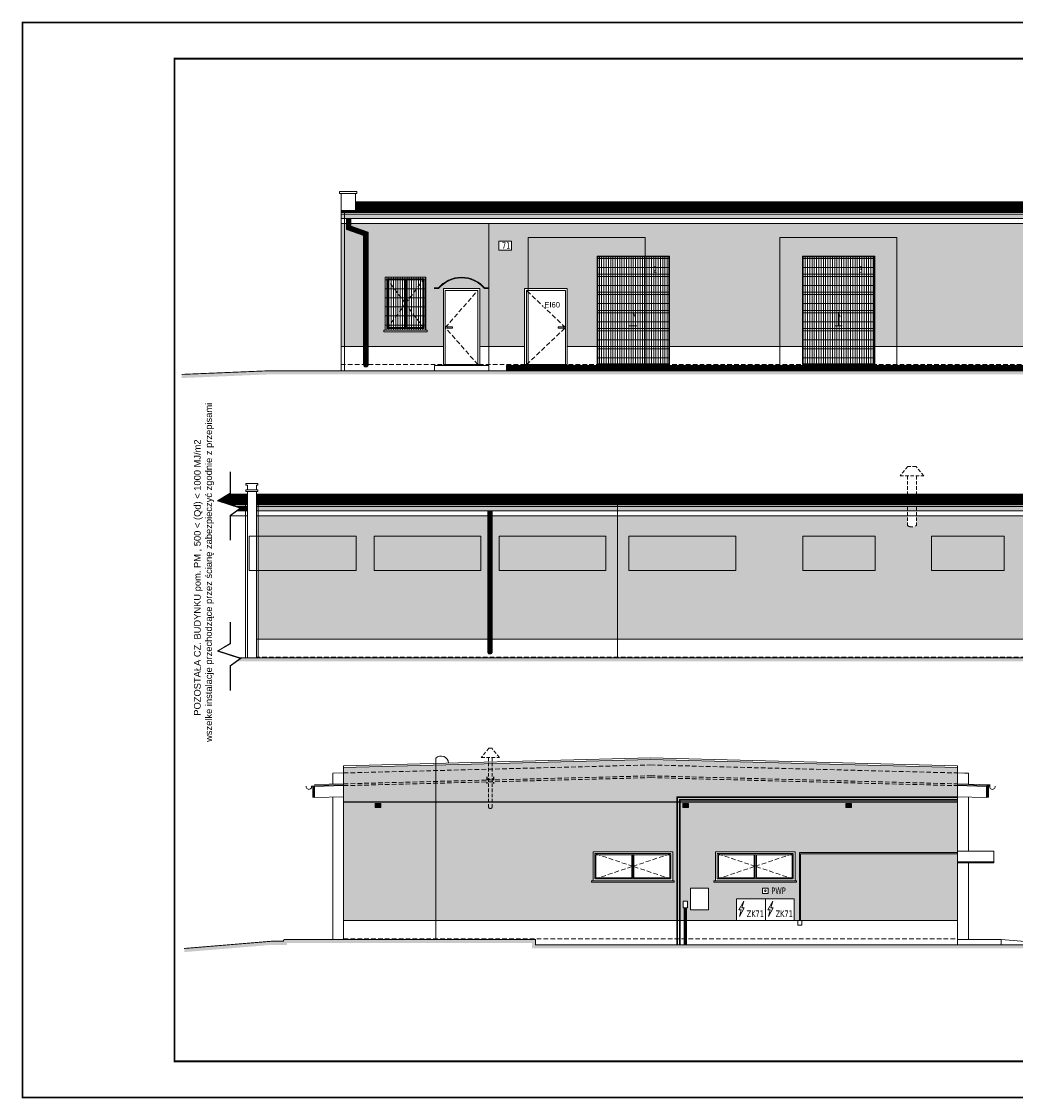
# Model space of a CAD drawing. Header units: centimetres. Extents: x -2715 to 104803, y -2927 to 32152.
# Tile 71 of 72: x 100598 to 103343, y -1446 to 1529. Entities that reach past the tile are written whole.
import ezdxf

# ---------------------------------------------------------------- set-up
doc = ezdxf.new("R2010")
doc.units = ezdxf.units.CM
doc.header["$MEASUREMENT"] = 0
doc.linetypes.add('HIDDEN', pattern=[9.525, 6.35, -3.175])
doc.linetypes.add('HIDDENX2', pattern=[19.05, 12.7, -6.35])
for name, color, linetype, lineweight in [('1_ hatch', 252, 'Continuous', 9), ('1_ projection', 252, 'HIDDENX2', 5), ('1_ view 1', 252, 'Continuous', 15), ('1_ view 2', 252, 'Continuous', 13), ('1_ view 3', 252, 'Continuous', 9), ('1_ wall STRUCT-DIV rozbiorka', 252, 'Continuous', 9), ('3_ PPOŻ  opisy', 252, 'Continuous', 18)]:
    doc.layers.add(name, color=color, linetype=linetype, lineweight=lineweight)
doc.styles.add('H_POM', font='ARIALN.TTF', dxfattribs={"width": 0.7, "height": 18})
doc.styles.add('TXT_D', font='arial.ttf')
doc.linetypes.add('FENCELINE12B', pattern='A,6,-1.333,[149,AAA.SHX,S=0.25,R=0,X=0,Y=0],-1.333,[149,AAA.SHX,S=0.25,R=0,X=0,Y=0],-1.333', length=9.999)
doc.linetypes.add('Rozbiö˘ka', pattern='A,7,[121,msgB.shx,S=1,R=0,X=0.5,Y=-1.826635],7', length=14)
pattern_1 = [(0, (15264.638, 8489.4772), (1.5625, 3.125), [0, -3.125])]

# ---------------------------------------------------------------- blocks, each defined once
blk = doc.blocks.new('FGFHFGHGF')
at = {"layer": '1_ view 3', "true_color": 0x1d5d29}
h = blk.add_hatch(dxfattribs=at)
h.set_pattern_fill('ANSI31', color=99, scale=50, angle=45)
h.set_pattern_definition([(90, (-86537.546, 7665.9413), (-6.25, 4e-16), [])])
h.paths.add_polyline_path([(-200, 0), (-200, -300), (0, -300), (0, 0)])
h = blk.add_hatch(dxfattribs=at)
h.set_pattern_fill('ANSI31', color=99, scale=200, angle=315)
h.paths.add_polyline_path([(-200, 0), (-200, -300), (0, -300), (0, 0)])
at = {"layer": '1_ view 3', "color": 99, "true_color": 0x1d5d29}
blk.add_lwpolyline([(-200, 0), (-200, -300), (0, -300), (0, 0), (-200, 0)], dxfattribs=at)
blk = doc.blocks.new('HGJTKHKJHL')
at = {"layer": '1_ projection'}
for points in [[(5, -142), (56, -73.5), (5, -5)], [(107, -142), (56, -73.5), (107, -5)]]:
    blk.add_lwpolyline(points, dxfattribs=at)
at = {"layer": '1_ view 1'}
for points in [[(0, -147), (0, 0), (112, 0), (112, -147), (0, -147), (0, 0)], [(-4, -147), (-4, -147), (-4, -147), (-4, -151), (112, -151), (116, -151), (116, -147), (-4, -147), (-4, -151)]]:
    blk.add_lwpolyline(points, dxfattribs=at)
for points in [[(5, -5), (107, -5), (107, -142), (5, -142)], [(56, -5), (5, -5), (5, -142), (56, -142)], [(53, -8), (8, -8), (8, -139), (53, -139)], [(56, -5), (107, -5), (107, -142), (56, -142)], [(59, -8), (104, -8), (104, -139), (59, -139)]]:
    blk.add_lwpolyline(points, close=True, dxfattribs=at)
blk = doc.blocks.new('FDESFDS')
at = {"layer": '1_ projection', "color": 150}
blk.add_lwpolyline([(45, -210), (-45, -107.5), (45, -5)], dxfattribs=at)
at = {"layer": '1_ view 1', "color": 150}
blk.add_lwpolyline([(-50, -210), (50, -210), (50, 0), (-50, 0), (-50, -210)], dxfattribs=at)
for points in [[(-45, -210), (45, -210), (45, -5), (-45, -5)], [(-40, -109.4), (-24.9, -109.4), (-24.9, -105.6), (-40, -105.6)]]:
    blk.add_lwpolyline(points, close=True, dxfattribs=at)
blk = doc.blocks.new('VFDBGFNB')
at = {"layer": '1_ view 1'}
for points in [[(-83.5, 2), (-70.3, 2)], [(-83.5, 0), (-70.3, 0)], [(69.9, 2), (83.1, 2)], [(69.9, 0), (83.1, 0)]]:
    blk.add_lwpolyline(points, dxfattribs=at)
for radius, start, end in [(93.2, 39.7881, 140.1902), (91.2, 39.7977, 140.2023)]:
    blk.add_arc((-0.2, -58.4), radius, start, end, dxfattribs=at)
blk = doc.blocks.new('CDSVCDVCXV')
at = {"layer": '1_ projection', "color": 150}
blk.add_lwpolyline([(-113, -210), (-5, -107.5), (-113, -5)], dxfattribs=at)
at = {"layer": '1_ view 1', "color": 150}
blk.add_lwpolyline([(0, -210), (-118, -210), (-118, 0), (0, 0), (0, -210)], dxfattribs=at)
for points in [[(-5, -210), (-113, -210), (-113, -5), (-5, -5)], [(-10, -109.4), (-25.1, -109.4), (-25.1, -105.6), (-10, -105.6)]]:
    blk.add_lwpolyline(points, close=True, dxfattribs=at)
blk = doc.blocks.new('FEDGDGFH')
at = {"layer": '1_ view 1', "color": 150}
for points in [[(-200, -300), (-200, 0), (0, 0), (0, -300), (-200, -300)], [(-198, -50), (-2, -50)], [(-198, -100), (-2, -100)], [(-198, -150), (-2, -150)], [(-100, -192.8), (-100, -155.2), (-95.8, -167.4)], [(-198, -200), (-2, -200)], [(-110, -192.8), (-90, -192.8)], [(-198, -250), (-2, -250)]]:
    blk.add_lwpolyline(points, dxfattribs=at)
blk.add_lwpolyline([(-198, -298), (-198, -2), (-2, -2), (-2, -298)], close=True, dxfattribs=at)
blk = doc.blocks.new('FCDSFVDSFD')
at = {"layer": '1_ view 3'}
h = blk.add_hatch(dxfattribs=at)
h.set_pattern_fill('ANSI31', color=256, scale=50, angle=45)
h.set_pattern_definition([(90, (-86337.546, 7665.9413), (-6.25, 4e-16), [])])
h.paths.add_polyline_path([(0, 0), (0, -147), (112, -147), (112, 0)])
h = blk.add_hatch(dxfattribs=at)
h.set_pattern_fill('ANSI31', color=256, scale=200, angle=315)
h.set_pattern_definition([(360, (-86337.546, 7665.941), (6e-15, 25), [])])
h.paths.add_polyline_path([(0, 0), (0, -147), (112, -147), (112, 0)])
blk.add_lwpolyline([(0, 0), (0, -147), (112, -147), (112, 0), (0, 0)], dxfattribs=at)
blk = doc.blocks.new('FGRGFDHFH')
at = {"layer": '1_ view 3'}
h = blk.add_hatch(dxfattribs=at)
h.set_pattern_fill('ANSI31', color=256)
h.set_pattern_definition([(45, (-171843.21647, 8947.34377), (-0.08838834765, 0.08838834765), [])])
h.paths.add_polyline_path([(0, 0), (-12.5, 0), (-12.5, -13.7), (0, -13.7)])
h.paths.add_polyline_path([(-12.5, -30), (34.6, -46.7), (34.6, -353.7), (47.1, -353.7), (47.1, -37.8), (0, -21.2), (0, -13.7), (-12.5, -13.7)])
h.paths.add_polyline_path([(47.1, -403.7), (47.1, -353.7), (34.6, -353.7), (34.6, -403.7, -1)])
h.paths.add_polyline_path([(47.1, -403.7), (34.6, -403.7, 1)])
h.paths.add_polyline_path([(34.6, -403.7), (47.1, -403.7, 1)], flags=16)
at = {"layer": '1_ view 2'}
for points in [[(-12.5, 0), (-12.5, 0), (-12.5, -30), (34.6, -46.7), (34.6, -403.7)], [(-12.5, 0), (0, 0), (0, -21.2), (47.1, -37.8), (47.1, -403.7)]]:
    blk.add_lwpolyline(points, dxfattribs=at)
blk.add_circle((40.9, -403.7), 6.25, dxfattribs=at)
blk = doc.blocks.new('hgfhygfjhgjhgk')
at = {"layer": '1_ projection', "color": 150}
for points in [[(5, -75), (110, -40), (5, -5)], [(215, -75), (110, -40), (215, -5)]]:
    blk.add_lwpolyline(points, dxfattribs=at)
at = {"layer": '1_ view 1', "color": 150}
for points in [[(0, -80), (0, 0), (220, 0), (220, -80), (0, -80), (0, 0)], [(-4, -80), (-4, -80), (-4, -80), (-4, -84), (220, -84), (224, -84), (224, -80), (-4, -80), (-4, -84)]]:
    blk.add_lwpolyline(points, dxfattribs=at)
for points in [[(5, -5), (215, -5), (215, -75), (5, -75)], [(110, -5), (5, -5), (5, -75), (110, -75)], [(107, -8), (8, -8), (8, -72), (107, -72)], [(110, -5), (215, -5), (215, -75), (110, -75)], [(113, -8), (212, -8), (212, -72), (113, -72)]]:
    blk.add_lwpolyline(points, close=True, dxfattribs=at)
blk = doc.blocks.new('FDGFDHGFH')
at = {"layer": '1_ view 1'}
blk.add_lwpolyline([(0, 15), (0, 0), (15, 0), (15, 15), (0, 15)], dxfattribs=at)
blk.add_circle((7.5, 7.5), 2.24, dxfattribs=at)
blk = doc.blocks.new('HGFJHGJHKJH')
at = {"layer": '1_ wall STRUCT-DIV rozbiorka', "linetype": 'HIDDEN', "ltscale": 1.5}
blk.add_lwpolyline([(3.9, 0), (-3.9, 0), (-25, -25.8), (25, -25.8)], close=True, dxfattribs=at)
for points in [[(-5, -25.8), (-5, -162.4)], [(5, -25.8), (5, -162.4)], [(-9.8, -79), (-9.8, -97)], [(-9.8, -85), (9.8, -85)], [(-9.8, -86), (9.8, -86)], [(-8.8, -79), (-8.8, -97)], [(8.8, -79), (8.8, -97)], [(9.8, -79), (9.8, -97)]]:
    blk.add_lwpolyline(points, dxfattribs=at)
at = {"layer": '1_ wall STRUCT-DIV rozbiorka', "linetype": 'HIDDEN', "ltscale": 2.5}
blk.add_arc((0, -161.5), 5.08, 190.2312, 349.7688, dxfattribs=at)
blk = doc.blocks.new('hgfjhgjhgjhg')
at = {"layer": '1_ hatch', "true_color": 0xbddeff}
h = blk.add_hatch(dxfattribs=at)
h.set_pattern_fill('ANSI31', color=254)
h.set_pattern_definition([(45, (-82804.55059, 7534.08884), (-0.08838834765, 0.08838834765), [])])
h.paths.add_polyline_path([(-15.2, 0), (0, 0), (0, -11.6), (-15.2, -11.6)])
at = {"layer": '1_ view 3'}
for points in [[(-15.2, 0), (0, 0), (0, -11.6), (-15.2, -11.6)], [(-13.2, -2), (-2, -2), (-2, -9.6), (-13.2, -9.6)]]:
    blk.add_lwpolyline(points, close=True, dxfattribs=at)
blk = doc.blocks.new('GFRHGBGFHGFHGF')
at = {"layer": '1_ wall STRUCT-DIV rozbiorka', "linetype": 'HIDDEN', "ltscale": 1.5}
blk.add_lwpolyline([(23.9, 125.8), (1.1, 125.8), (-20, 100), (45, 100)], close=True, dxfattribs=at)
for points in [[(0, 100), (0, -36.6)], [(25, 100), (25, -36.6)], [(-4.8, 46.8), (-4.8, 28.8)], [(-4.8, 40.8), (29.8, 40.8)], [(-4.8, 39.8), (29.8, 39.8)], [(-3.8, 46.8), (-3.8, 28.8)], [(28.8, 46.8), (28.8, 28.8)], [(29.8, 46.8), (29.8, 28.8)]]:
    blk.add_lwpolyline(points, dxfattribs=at)
at = {"layer": '1_ wall STRUCT-DIV rozbiorka', "linetype": 'HIDDEN', "ltscale": 2.5}
blk.add_arc((12.5, -20), 20.8, 233.0339, 306.9661, dxfattribs=at)
blk = doc.blocks.new('HBGFHGFJGJHG')
at = {"layer": '1_ view 3'}
h = blk.add_hatch(dxfattribs=at)
h.set_pattern_fill('ANSI31', color=256, angle=180)
h.set_pattern_definition([(135, (86395.63035, 10390.49092), (0.08838834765, 0.08838834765), [])])
h.paths.add_polyline_path([(6.2, -388.7), (6.2, 0), (-6.2, 0), (-6.2, -388.7, 1)])
at = {"layer": '1_ view 2'}
for points in [[(6.2, 0), (-6.2, 0), (-6.2, -21.2), (-6.2, -37.8), (-6.2, -388.7)], [(6.2, 0), (6.2, 0), (6.2, -30), (6.2, -46.7), (6.2, -388.7)]]:
    blk.add_lwpolyline(points, dxfattribs=at)
blk.add_circle((0, -388.7), 6.25, dxfattribs=at)

msp = doc.modelspace()

# ---------------------------------------------------------------- hatches: boundary and pattern name
at = {"layer": '1_ hatch'}
h = msp.add_hatch(dxfattribs=at)
h.set_pattern_fill('ANSI31', color=256, scale=10, angle=270)
h.set_pattern_definition([(45, (22028.7546, 4194.2433), (-0.883883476, 0.883883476), [])])
h.paths.add_polyline_path([(101520.18, 1007.28), (104423.18, 1007.28), (104423.18, 1031.54), (101520.18, 1031.54)])
at = {"layer": '1_ hatch', "true_color": 0xe3dfc4}
h = msp.add_hatch(dxfattribs=at)
h.set_pattern_fill('DOTS', color=254, scale=50)
h.set_pattern_definition(pattern_1)
h.paths.add_polyline_path([(101763.18, 791.54), (101863.18, 791.54), (101863.18, 631.53), (101888.18, 631.53), (101888.18, 971.54), (101507.68, 971.54), (101507.68, 964.12), (101554.83, 947.47), (101554.83, 631.53), (101763.18, 631.53)])
h.paths.add_polyline_path([(101489.92, 971.54), (101489.92, 631.53), (101542.33, 631.53), (101542.33, 938.62), (101495.18, 955.28), (101495.18, 971.54)])
h.paths.add_polyline_path([(101489.92, 971.54), (101480.18, 971.54), (101480.18, 631.53), (101489.92, 631.53)])
h.paths.add_polyline_path([(101714.18, 676.54), (101718.18, 676.54), (101718.18, 672.54), (101598.18, 672.54), (101598.18, 676.54), (101602.18, 676.54), (101602.18, 823.54), (101714.18, 823.54)], flags=16)
h.paths.add_polyline_path([(101709.18, 818.54), (101709.18, 681.54), (101607.18, 681.54), (101607.18, 818.54)], flags=0)
h.paths.add_polyline_path([(101655.18, 754.07), (101658.18, 750.04), (101661.18, 754.07), (101661.18, 815.54), (101706.18, 815.54), (101706.18, 684.54), (101661.18, 684.54), (101661.18, 746.01), (101658.18, 750.04), (101655.18, 746.01), (101655.18, 684.54), (101610.18, 684.54), (101610.18, 815.54), (101655.18, 815.54)], flags=0)
h.paths.add_polyline_path([(101655.18, 746.01), (101655.18, 754.07), (101610.18, 814.51), (101610.18, 685.57)], flags=0)
h.paths.add_polyline_path([(101661.18, 684.54), (101706.18, 684.54), (101706.18, 685.57), (101661.18, 746.01)], flags=0)
h.paths.add_polyline_path([(101661.18, 748.18), (101659.61, 748.18), (101659.61, 751.08), (101661.18, 751.08)], flags=0)
h.paths.add_polyline_path([(101661.18, 748.18), (101661.18, 751.08), (101659.61, 751.08), (101659.61, 748.18)], flags=0)
at = {"layer": '1_ hatch'}
h = msp.add_hatch(dxfattribs=at)
h.set_pattern_fill('ANSI37', color=256, scale=20)
h.set_pattern_definition([(45, (15264.638, 8489.4772), (-1.76776695, 1.76776695), []), (135, (15264.638, 8489.4772), (-1.76776695, -1.76776695), [])])
h.paths.add_polyline_path([(101937.18, 564.54), (101937.18, 579.54), (104448.18, 579.54), (104448.18, 564.54)])
h = msp.add_hatch(dxfattribs=at)
h.set_pattern_fill('AR-HBONE', color=256, angle=360, style=0)
h.set_pattern_definition([(135, (22028.7546, 12797.9804), (-5.65685425, 0), [12, -4]), (225, (22025.9262, 12800.809), (-5.65685425, 1e-15), [12, -4])])
h.paths.add_polyline_path([(101280.18, 564.54), (101039.75, 554.54), (101040.17, 544.54), (101280.39, 554.54), (104494.93, 554.54), (104494.93, 557.34), (104484.81, 564.54)])
h = msp.add_hatch(dxfattribs=at)
h.set_pattern_fill('ANSI31', color=256, scale=10, angle=270)
h.set_pattern_definition([(45, (-63750.516, 4829.435), (-0.8838834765, 0.8838834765), [])])
h.paths.add_polyline_path([(101140.92, 205.83), (101171.36, 223.59), (101221.52, 223.59), (101221.52, 199.32), (101161.17, 199.32)])
h = msp.add_hatch(dxfattribs=at)
h.set_pattern_fill('ANSI31', color=256, scale=10, angle=270)
h.set_pattern_definition([(45, (21849.6542, 3386.2879), (-0.883883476, 0.883883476), [])])
h.paths.add_polyline_path([(104149.52, 199.32), (101246.52, 199.32), (101246.52, 223.59), (104149.52, 223.59)])
h = msp.add_hatch(dxfattribs=at)
h.set_pattern_fill('AR-HBONE', color=256, angle=180, style=0)
h.set_pattern_definition([(135, (21849.654, 12005.025), (-5.65685425, 0), [12, -4]), (225, (21846.8258, 12007.8534), (-5.65685425, 1e-15), [12, -4])])
h.paths.add_polyline_path([(101200.01, -228.42), (101204.12, -229.74), (101191.92, -238.42), (104389.31, -238.42), (104629.54, -248.41), (104629.95, -238.42), (104389.52, -228.42)])
h = msp.add_hatch(dxfattribs=at)
h.set_pattern_fill('AR-HBONE', color=256, angle=360, style=0)
h.set_pattern_definition([(135, (-63564.3072, 12326.677), (-5.65685425, 0), [12, -4]), (225, (-63567.1357, 12329.5052), (-5.65685425, 1e-15), [12, -4])])
h.paths.add_polyline_path([(101047.69, -1041.34), (101046.86, -1031.37), (101287.88, -1011.37), (101321.22, -1011.37), (101321.22, -1008.87), (101323.49, -1006.37), (102017.29, -1006.37), (102017.29, -1021.37), (103396.35, -1021.37), (103623.73, -1031.37), (103623.29, -1041.37), (103396.13, -1031.37), (102007.29, -1031.37), (102007.29, -1016.37), (101331.22, -1016.37), (101331.22, -1021.37), (101288.3, -1021.37)])
at = {"layer": '1_ view 1', "true_color": 0xe3dfc4}
h = msp.add_hatch(dxfattribs=at)
h.set_pattern_fill('DOTS', color=254, scale=50)
h.set_pattern_definition([(0, (23517.8356, 7681.5218), (1.5625, 3.125), [0, -3.125])])
h.paths.add_polyline_path([(101885.27, 163.58), (101251.52, 163.58), (101251.52, -176.42), (101885.27, -176.42)])
h.paths.add_polyline_path([(101897.77, -176.42), (102243.52, -176.42), (102243.52, 163.58), (101897.77, 163.58)])
h.paths.add_polyline_path([(104179.78, -176.42), (104179.78, 163.58), (104174.52, 163.58), (104174.52, 147.33), (104127.38, 130.67), (104127.38, -176.42)])
h.paths.add_polyline_path([(104179.78, -176.42), (104189.52, -176.42), (104189.52, 163.58), (104179.78, 163.58)])
h.paths.add_polyline_path([(104127.38, -176.42), (104127.38, -211.42, -1), (104114.88, -211.42), (104114.88, 139.51), (104162.02, 156.17), (104162.02, 163.58), (103694.52, 163.58), (103694.52, 137.37, -0.3342668), (103669.52, 137.37), (103669.52, 163.58), (103069.52, 163.58), (103069.52, 137.37, -0.3342668), (103044.52, 137.37), (103044.52, 163.58), (102243.52, 163.58), (102243.52, -176.42), (104179.78, -176.42)])
h.paths.add_polyline_path([(103961.52, 12.58), (103965.52, 12.58), (103965.52, 8.58), (103757.52, 8.58), (103757.52, 12.58), (103761.52, 12.58), (103761.52, 107.58), (103961.52, 107.58)], flags=16)
h.paths.add_polyline_path([(103956.52, 102.58), (103956.52, 17.58), (103766.52, 17.58), (103766.52, 102.58)], flags=0)
h.paths.add_polyline_path([(103858.5, 61.42), (103861.5, 60.08), (103864.5, 61.42), (103864.5, 99.58), (103953.52, 99.58), (103953.52, 20.58), (103864.5, 20.58), (103864.5, 58.74), (103861.5, 60.06), (103858.5, 58.72), (103858.5, 20.58), (103769.52, 20.58), (103769.52, 99.58), (103858.5, 99.58)], flags=0)
h.paths.add_polyline_path([(103858.5, 58.72), (103858.5, 61.42), (103773.22, 99.58), (103769.52, 99.58), (103769.52, 20.58), (103773.23, 20.58)], flags=0)
h.paths.add_polyline_path([(103864.5, 20.58), (103949.81, 20.58), (103864.5, 58.74)], flags=0)
h = msp.add_hatch(dxfattribs=at)
h.set_pattern_fill('DOTS', color=254, scale=50)
h.set_pattern_definition([(0, (18785.202, 6903.5663), (1.5625, 3.125), [0, -3.125])])
h.paths.add_polyline_path([(102732.2, -894.38), (102732.2, -954.38), (103183.16, -954.38), (103183.16, -531.52), (102334.77, -509.37), (101487.42, -531.52), (101487.29, -954.38), (102572.26, -954.38), (102572.26, -894.38)])
h.paths.add_polyline_path([(102437.25, -918.62), (102425.09, -918.62), (102425.09, -900.58), (102437.25, -900.58)], flags=16)
h.paths.add_polyline_path([(102659.73, -864.38), (102659.73, -879.38), (102644.73, -879.38), (102644.73, -864.38)], flags=16)
h.paths.add_polyline_path([(102445.01, -864.38), (102495.01, -864.38), (102495.01, -924.38), (102445.01, -924.38)], flags=16)
h.paths.add_polyline_path([(102514.34, -844.37), (102514.34, -764.37), (102734.31, -764.37), (102734.31, -844.37), (102738.31, -844.37), (102738.31, -848.37), (102510.34, -848.37), (102510.34, -844.37)], flags=16)
h.paths.add_polyline_path([(102176.34, -844.37), (102176.34, -764.37), (102396.31, -764.37), (102396.31, -844.37), (102400.31, -844.37), (102400.31, -848.37), (102172.34, -848.37), (102172.34, -844.37)], flags=16)
h.paths.add_polyline_path([(102530.58, -777.27), (102559.92, -777.27), (102559.92, -792.79), (102530.58, -792.79)], flags=8)
h.paths.add_polyline_path([(102654.47, -871.88, 1), (102649.99, -871.88, 1)], flags=0)
h.paths.add_polyline_path([(102729.31, -769.37), (102729.31, -839.37), (102519.34, -839.37), (102519.34, -769.37)], flags=0)
h.paths.add_polyline_path([(102621.31, -803.37), (102624.31, -804.37), (102627.31, -803.37), (102627.31, -772.37), (102726.31, -772.37), (102726.31, -836.37), (102627.31, -836.37), (102627.31, -805.37), (102624.31, -804.37), (102621.31, -805.38), (102621.31, -836.37), (102522.34, -836.37), (102522.34, -772.37), (102621.31, -772.37)], flags=0)
h.paths.add_polyline_path([(102621.31, -805.38), (102621.31, -803.37), (102528.34, -772.37), (102522.34, -772.37), (102522.34, -836.37), (102528.34, -836.37)], flags=0)
h.paths.add_polyline_path([(102627.31, -836.37), (102720.31, -836.37), (102627.31, -805.37)], flags=0)
h.paths.add_polyline_path([(102391.31, -769.37), (102391.31, -839.37), (102181.34, -839.37), (102181.34, -769.37)], flags=0)
h.paths.add_polyline_path([(102283.31, -803.37), (102286.31, -804.37), (102289.31, -803.37), (102289.31, -772.37), (102388.31, -772.37), (102388.31, -836.37), (102289.31, -836.37), (102289.31, -805.37), (102286.31, -804.37), (102283.31, -805.38), (102283.31, -836.37), (102184.34, -836.37), (102184.34, -772.37), (102283.31, -772.37)], flags=0)
h.paths.add_polyline_path([(102283.31, -805.38), (102283.31, -803.37), (102190.34, -772.37), (102184.34, -772.37), (102184.34, -836.37), (102190.34, -836.37)], flags=0)
h.paths.add_polyline_path([(102289.31, -836.37), (102382.31, -836.37), (102289.31, -805.37)], flags=0)
at = {"layer": '1_ view 3'}
h = msp.add_hatch(dxfattribs=at)
h.set_pattern_fill('ANSI31', color=256)
h.set_pattern_definition([(45, (15264.63798, 8489.47722), (-0.08838834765, 0.08838834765), [])])
h.paths.add_polyline_path([(101480.18, 997.28), (101480.18, 985.28), (104423.18, 985.28), (104423.18, 997.28)])
at = {"layer": '1_ view 3', "true_color": 0xffffd6}
h = msp.add_hatch(dxfattribs=at)
h.set_pattern_fill('DOTS', scale=50)
h.set_pattern_definition(pattern_1)
h.paths.add_polyline_path([(102754.35, 881.54), (102954.35, 881.54), (102954.35, 631.53), (103389.33, 631.53), (103389.33, 947.47), (103436.47, 964.12), (103436.47, 971.54), (101888.18, 971.54), (101888.18, 631.53), (101987.18, 631.53), (101987.18, 791.54), (102105.18, 791.54), (102105.18, 631.53), (102187.18, 631.53), (102187.18, 881.54), (102387.18, 881.54), (102387.18, 631.53), (102754.35, 631.53)])
h.paths.add_polyline_path([(103448.97, 955.28), (103401.83, 938.62), (103401.83, 631.53), (103455.52, 631.53), (103455.52, 881.54), (103655.52, 881.54), (103655.52, 631.53), (104156.68, 631.53), (104156.68, 881.54), (104356.68, 881.54), (104356.68, 631.53), (104418.18, 631.53), (104418.18, 971.54), (103448.97, 971.54)])
h.paths.add_polyline_path([(101920.13, 928.81), (101948.01, 928.81), (101948.01, 892.75), (101920.13, 892.75)], flags=24)
h.paths.add_polyline_path([(101951.03, 922.73), (101951.03, 897.73), (101916.03, 897.73), (101916.03, 922.73)], flags=16)
at = {"layer": '1_ view 3'}
h = msp.add_hatch(dxfattribs=at)
h.set_pattern_fill('ANSI31', color=256, angle=180)
h.set_pattern_definition([(45, (18053.53729, 7681.52178), (-0.08838834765, 0.08838834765), [])])
h.paths.add_polyline_path([(101221.52, 189.33), (101221.52, 177.33), (101192.6, 177.33), (101204.12, 185.52), (101192.27, 189.33)])
h = msp.add_hatch(dxfattribs=at)
h.set_pattern_fill('ANSI31', color=256, angle=180)
h.set_pattern_definition([(45, (15085.53754, 7681.52178), (-0.08838834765, 0.08838834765), [])])
h.paths.add_polyline_path([(104189.52, 189.33), (104189.52, 177.33), (101246.52, 177.33), (101246.52, 189.33)])

# ---------------------------------------------------------------- linework, layer by layer
at = {"lineweight": 50, "const_width": 5}
msp.add_lwpolyline([(100600.17, -1443.15), (100600.17, 1526.85), (104800.17, 1526.85), (104800.17, -1443.15), (100600.17, -1443.15)], dxfattribs=at)
at = {"lineweight": 50}
msp.add_lwpolyline([(101020.17, -1343.15, 5, 5, 0), (101020.17, 1426.85, 5, 5, 0), (104700.17, 1426.85, 5, 5, 0), (104700.17, -1343.15, 5, 5, 0)], format="xyseb", close=True, dxfattribs=at)
at = {"layer": '1_ projection'}
for points in [[(101480.18, 581.54), (104423.18, 581.54)], [(104189.52, -226.42), (101246.52, -226.42)], [(101487.29, -546.53), (101487.29, -546.53), (102335.29, -524.36), (103183.29, -546.53), (103213.29, -547.33)], [(101487.29, -576.54), (102335.29, -554.37), (103183.29, -576.54)], [(101487.29, -581.54), (102335.29, -559.37), (103183.29, -581.54)], [(101487.29, -1004.37), (103183.29, -1004.37)]]:
    msp.add_lwpolyline(points, dxfattribs=at)
at = {"layer": '1_ view 1'}
for points in [[(101476.18, 1054.38), (101524.18, 1054.38), (101524.18, 1059.38), (101476.18, 1059.38)], [(101480.18, 1007.28), (101520.18, 1007.28), (101520.18, 1054.38), (101480.18, 1054.38)], [(104423.18, 1002.28), (101480.18, 1002.28), (101480.18, 1007.28), (104423.18, 1007.28)], [(101480.18, 1004.78), (104423.18, 1004.78), (104423.18, 1002.28), (101480.18, 1002.28)], [(101507.68, 971.54), (101520.18, 971.54), (101520.18, 971.54), (101520.18, 971.54), (101507.68, 971.54)], [(101659.61, 748.18), (101661.18, 748.18), (101661.18, 751.08), (101659.61, 751.08)], [(101250.52, 230.64), (101217.52, 230.64), (101217.52, 235.64), (101250.52, 235.64)], [(101246.52, 194.33), (104189.52, 194.33), (104189.52, 199.32), (101246.52, 199.32)], [(104189.52, 196.82), (101246.52, 196.82), (101246.52, 194.33), (104189.52, 194.33)], [(103283.29, -794.37), (103183.29, -794.37), (103183.29, -762.94), (103283.29, -762.94)]]:
    msp.add_lwpolyline(points, close=True, dxfattribs=at)
at = {"layer": '1_ view 1', "linetype": 'FENCELINE12B', "ltscale": 5}
for points in [[(101489.92, 564.54), (101489.92, 1002.28), (101489.92, 1002.28), (101525.18, 1002.28), (101525.18, 1017.28), (101525.18, 1017.28), (104418.18, 1017.28)], [(101146.91, 209.32), (101216.52, 209.32)], [(104179.78, -228.42), (104179.78, 194.33), (104179.78, 194.33), (104144.52, 194.33), (104144.52, 209.32), (104144.52, 209.32), (101251.52, 209.32)], [(102243.52, -228.42), (102243.52, 209.32)]]:
    msp.add_lwpolyline(points, dxfattribs=at)
at = {"layer": '1_ view 1'}
for points in [[(101520.18, 1007.28), (101520.18, 1031.54), (104423.18, 1031.54), (104423.18, 1007.28), (101520.18, 1007.28)], [(101507.68, 971.54), (104423.18, 971.54), (104423.18, 1002.28), (101480.18, 1002.28), (101480.18, 971.54), (101495.18, 971.54)], [(101495.18, 971.54), (101480.18, 971.54), (101480.18, 581.54)], [(101495.18, 971.54), (101480.18, 971.54)], [(101520.18, 971.54), (101507.68, 971.54)], [(101888.18, 971.54), (101888.18, 581.54)], [(101888.18, 581.54), (101888.18, 971.54)], [(101480.18, 581.54), (101480.18, 564.54), (104484.81, 564.54)], [(101738.18, 579.54), (101888.18, 579.54), (101888.18, 564.54), (101738.18, 564.54), (101738.18, 579.54)], [(101173.78, 96.48), (101173.78, 165.16), (101201.91, 185.18), (101138.48, 205.57), (101173.78, 226.15), (101173.78, 285.39)], [(101174.78, 96.48), (101174.78, 164.64), (101204.12, 185.52), (101140.92, 205.83), (101174.78, 225.58), (101174.78, 285.39)], [(101171.36, 223.59), (101221.52, 223.59), (101221.52, 199.32), (101161.17, 199.32)], [(101246.52, -228.42), (101246.52, 230.64), (101221.52, 230.64), (101221.52, -226.42)], [(104149.52, 199.32), (104149.52, 223.59), (101246.52, 223.59), (101246.52, 199.32), (104149.52, 199.32)], [(101161.17, 199.32), (101221.52, 199.32), (101221.52, 194.33), (101176.72, 194.33)], [(101168.94, 196.82), (101221.52, 196.82), (101221.52, 194.33), (101176.72, 194.33)], [(101174.78, 163.58), (101221.52, 163.58), (101221.52, 194.33), (101176.72, 194.33)], [(104162.02, 163.58), (101246.52, 163.58), (101246.52, 194.33), (104189.52, 194.33), (104189.52, 163.58), (104174.52, 163.58)], [(101173.78, -318.78), (101173.78, -250.1), (101201.91, -230.08), (101138.48, -209.69), (101173.78, -189.1), (101173.78, -129.87)], [(101174.78, -318.78), (101174.78, -250.62), (101204.12, -229.74), (101140.92, -209.43), (101174.78, -189.68), (101174.78, -129.87)], [(104189.52, -211.42), (104189.52, -228.42), (101200.01, -228.42)], [(101487.29, -612.32), (101487.29, -526.52), (102334.77, -504.36), (103183.29, -526.52), (103183.29, -612.32)], [(101487.29, -526.52), (102334.77, -504.36), (103183.29, -526.52)], [(101487.42, -531.52), (102334.77, -509.37), (103183.16, -531.52)], [(101402.29, -614.44), (101402.29, -583.69)], [(101404.79, -614.44), (101404.79, -583.69)], [(101407.16, -578.63), (101487.29, -576.54)], [(101407.23, -581.13), (101487.29, -579.04)], [(101487.29, -1006.37), (101487.29, -612.32), (101407.29, -614.37), (101407.29, -583.63), (101487.29, -581.54)], [(103183.29, -581.54), (103263.29, -583.63), (103263.29, -614.37), (103183.29, -612.32), (103183.29, -1021.37), (102017.29, -1021.37)], [(103183.29, -576.54), (103273.42, -578.89)], [(103183.29, -579.04), (103273.35, -581.39)], [(103265.79, -614.44), (103265.79, -583.69)], [(103268.29, -614.44), (103268.29, -583.69)], [(103183.29, -794.37), (103283.29, -794.37), (103283.29, -791.87), (103183.29, -791.87), (103183.29, -794.37), (103283.29, -794.37)], [(102592.48, -900.76), (102579.36, -924.65), (102585.57, -924.65), (102580.65, -943.15), (102593.66, -918.96), (102587.18, -918.96), (102592.48, -900.76)], [(102672.44, -900.76), (102659.33, -924.65), (102665.53, -924.65), (102660.61, -943.15), (102673.63, -918.96), (102667.14, -918.96), (102672.44, -900.76)], [(103183.29, -1006.37), (103303.29, -1006.37), (103303.29, -1021.37), (103183.29, -1021.37), (103183.29, -1006.37)], [(103580.42, -1029.47), (103303.29, -1006.37)]]:
    msp.add_lwpolyline(points, dxfattribs=at)
at = {"layer": '1_ view 1', "const_width": 2.5}
for points in [[(104484.81, 564.54), (101480.18, 564.54), (101280.18, 564.54), (101039.75, 554.54)], [(101200.01, -228.42), (104189.52, -228.42), (104389.52, -228.42), (104629.95, -238.42)], [(103623.73, -1031.37), (103396.35, -1021.37), (102017.29, -1021.37), (102017.29, -1006.37), (101323.49, -1006.37), (101321.22, -1008.87), (101321.22, -1011.37), (101287.88, -1011.37), (101046.86, -1031.37)]]:
    msp.add_lwpolyline(points, dxfattribs=at)
at = {"layer": '1_ view 1', "color": 150}
for points in [[(101937.18, 564.54), (101937.18, 579.54), (104448.18, 579.54), (104448.18, 564.54), (101937.18, 564.54)], [(101457.29, -577.32), (101457.29, -547.33), (101487.29, -546.53)], [(103213.29, -577.32), (103213.29, -547.33), (103183.29, -546.53)], [(101457.29, -1006.37), (101457.29, -613.09)], [(103213.29, -613.09), (103213.29, -762.94)], [(103213.29, -794.37), (103213.29, -1006.37)]]:
    msp.add_lwpolyline(points, dxfattribs=at)
at = {"layer": '1_ view 1', "color": 150, "linetype": 'FENCELINE12B', "ltscale": 5}
for points in [[(101251.52, 209.32), (101251.52, 199.32), (101251.52, -228.42)], [(101216.52, 205.04), (101216.52, 199.32), (101216.52, -228.42)]]:
    msp.add_lwpolyline(points, dxfattribs=at)
at = {"layer": '1_ view 1', "linetype": 'FENCELINE12B', "ltscale": 5}
msp.add_lwpolyline([(101777.27, -518.94, 0.64735), (101741.98, -505.73), (101741.98, -1006.37)], format="xyb", dxfattribs=at)
at = {"layer": '1_ view 1'}
for points in [[(101406.22, -587.04), (101406.22, -583.32), (101398.81, -583.32, -1.141943), (101383.81, -583.32, 1.141943)], [(103264.36, -587.04), (103264.36, -583.32), (103271.78, -583.32, 1.141943), (103286.78, -583.32, -1.141943)]]:
    msp.add_lwpolyline(points, format="xyb", dxfattribs=at)
at = {"layer": '1_ view 2'}
for points in [[(101480.18, 997.28), (101480.18, 985.28), (104423.18, 985.28), (104423.18, 997.28), (101480.18, 997.28)], [(101542.33, 631.53), (101480.18, 631.53), (101480.18, 581.54), (101480.18, 971.54), (101495.18, 971.54)], [(101520.18, 971.54), (104423.18, 971.54)], [(101763.18, 631.53), (101554.83, 631.53)], [(101987.18, 631.53), (101863.18, 631.53)], [(102187.18, 631.53), (102105.18, 631.53)], [(102754.35, 631.53), (102387.18, 631.53)], [(103455.52, 631.53), (102954.35, 631.53)], [(101192.27, 189.33), (101221.52, 189.33)], [(101221.52, 189.33), (101221.52, 177.33), (101192.6, 177.33)], [(104189.52, 189.33), (104189.52, 177.33), (101246.52, 177.33), (101246.52, 189.33), (104189.52, 189.33)], [(104114.49, -176.42), (101246.52, -176.42)], [(102572.26, -954.38), (102572.26, -894.38), (102652.23, -894.38), (102652.23, -954.38), (102572.26, -954.38), (102572.26, -894.38)], [(102652.23, -954.38), (102652.23, -894.38), (102732.2, -894.38), (102732.2, -954.38), (102652.23, -954.38), (102652.23, -894.38)], [(102407.76, -954.38), (101487.29, -954.38), (101487.29, -954.38), (101487.29, -954.38), (101487.29, -954.38)], [(102414.76, -954.38), (102409.76, -954.38)], [(102428.14, -954.38), (102416.76, -954.38)], [(102432.2, -954.38), (102430.14, -954.38)], [(103183.29, -954.38), (102434.2, -954.38)]]:
    msp.add_lwpolyline(points, dxfattribs=at)
at = {"layer": '1_ view 3'}
for points in [[(101916.03, 922.73), (101951.03, 922.73), (101951.03, 897.73), (101916.03, 897.73), (101916.03, 922.73)], [(103183.29, -612.32), (102407.76, -612.32), (102407.76, -1021.37)], [(103183.29, -614.32), (102409.76, -614.32), (102409.76, -1021.37)], [(103183.29, -619.32), (102414.76, -619.32), (102414.76, -1021.37)], [(103183.29, -621.32), (102416.76, -621.32), (102416.76, -1021.37)], [(103183.29, -626.32), (101487.29, -626.32)], [(103183.29, -627.32), (101487.29, -627.32)], [(102746.06, -954.38), (102746.06, -766.58), (103183.29, -766.58)], [(102749.06, -954.38), (102749.06, -769.58), (103183.29, -769.58)], [(102445.01, -924.38), (102495.01, -924.38), (102495.01, -864.38), (102445.01, -864.38), (102445.01, -924.38), (102495.01, -924.38)], [(102428.14, -918.62), (102428.14, -1021.37)], [(102430.14, -918.62), (102430.14, -1021.37)], [(102432.2, -918.62), (102432.2, -1021.37)], [(102434.2, -918.62), (102434.2, -1021.37)]]:
    msp.add_lwpolyline(points, dxfattribs=at)
at = {"layer": '1_ view 3', "color": 150}
for points in [[(101221.52, 235.64), (101246.52, 235.64), (101246.52, 248.59), (101250.52, 248.59), (101250.52, 253.59), (101217.52, 253.59), (101217.52, 248.59), (101221.52, 248.59), (101221.52, 235.64)], [(101221.52, -228.42), (101246.52, -228.42), (101246.52, 230.64), (101250.52, 230.64), (101250.52, 235.64), (101217.52, 235.64), (101217.52, 230.64), (101221.52, 230.64), (101221.52, -228.42), (101246.52, -228.42)]]:
    msp.add_lwpolyline(points, dxfattribs=at)
at = {"layer": '1_ view 3'}
for points in [[(102437.25, -900.58), (102425.09, -900.58), (102425.09, -918.62), (102437.25, -918.62)], [(102742.24, -954.38), (102752.73, -954.38), (102752.73, -966.64), (102742.24, -966.64)]]:
    msp.add_lwpolyline(points, close=True, dxfattribs=at)
at = {"layer": '1_ wall STRUCT-DIV rozbiorka', "linetype": 'Rozbiö˘ka', "lineweight": 9, "ltscale": 2.5}
for points in [[(101997.18, 566.54), (102320.18, 566.54), (102320.18, 932.54), (101997.18, 932.54), (101997.18, 566.54)], [(102692.35, 566.33), (103015.35, 566.33), (103015.35, 932.33), (102692.35, 932.33), (102692.35, 566.33)]]:
    msp.add_lwpolyline(points, dxfattribs=at)
at = {"layer": '1_ wall STRUCT-DIV rozbiorka', "linetype": 'Rozbiö˘ka', "ltscale": 2.5}
for points in [[(101226.52, 12.58), (101521.52, 12.58), (101521.52, 107.58), (101226.52, 107.58), (101226.52, 12.58)], [(101571.52, 12.58), (101866.52, 12.58), (101866.52, 107.58), (101571.52, 107.58), (101571.52, 12.58)], [(101916.52, 12.58), (102211.52, 12.58), (102211.52, 107.58), (101916.52, 107.58), (101916.52, 12.58)], [(102275.52, 12.58), (102570.52, 12.58), (102570.52, 107.58), (102275.52, 107.58), (102275.52, 12.58)], [(102755.52, 12.58), (102955.52, 12.58), (102955.52, 107.58), (102755.52, 107.58), (102755.52, 12.58)], [(103111.52, 12.58), (103311.52, 12.58), (103311.52, 107.58), (103111.52, 107.58), (103111.52, 12.58)]]:
    msp.add_lwpolyline(points, dxfattribs=at)

# ---------------------------------------------------------------- block references
at = {"layer": '1_ view 1'}
for name, p in [('FEDGDGFH', (102387.18, 881.54)), ('FEDGDGFH', (102954.35, 881.54)), ('HGJTKHKJHL', (101602.18, 823.54)), ('FDESFDS', (101813.18, 791.54)), ('CDSVCDVCXV', (102105.18, 791.54)), ('GFRHGBGFHGFHGF', (103044.52, 173.96)), ('HBGFHGFJGJHG', (101891.52, 177.33))]:
    msp.add_blockref(name, p, dxfattribs=at)
at = {"layer": '1_ view 1', "xscale": 0.9022264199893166, "yscale": 0.9022264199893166, "zscale": 0.9022264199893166}
msp.add_blockref('VFDBGFNB', (101813.18, 791.54), dxfattribs=at)
at = {"layer": '1_ view 1', "color": 6}
for name, p in [('HGFJHGJHKJH', (101892.49, -478.2)), ('hgfjhgjhgjhg', (101589.75, -630.52)), ('hgfjhgjhgjhg', (102439.75, -630.52)), ('hgfjhgjhgjhg', (102889.75, -630.52)), ('hgfhygfjhgjhgk', (102176.34, -764.37)), ('hgfhygfjhgjhgk', (102514.34, -764.37)), ('FDGFDHGFH', (102644.73, -879.38))]:
    msp.add_blockref(name, p, dxfattribs=at)
at = {"layer": '1_ view 3'}
for name, p in [('FGRGFDHFH', (101507.68, 985.28)), ('FGFHFGHGF', (102954.35, 881.54)), ('FCDSFVDSFD', (101602.18, 823.54))]:
    msp.add_blockref(name, p, dxfattribs=at)
at = {"layer": '1_ view 3', "color": 105, "true_color": 0x2fa759}
msp.add_blockref('FGFHFGHGF', (102387.18, 881.54), dxfattribs=at)

# ---------------------------------------------------------------- texts
at = {"layer": '1_ view 3', "char_height": 18, "attachment_point": 1, "style": 'H_POM'}
for s, insert, width in [('{\\fVerdana|b0|i0|c238|p34;\\C7;71}', (101924.63, 919.81), 22.3656), ('{\\fVerdana|b0|i0|c238|p34;\\C7;2}', (102342.04, 853.76), 9.9212), ('{\\fVerdana|b0|i0|c238|p34;\\C7;3}', (102909.2, 853.76), 9.9212), ('{\\fVerdana|b0|i0|c238|p34;\\C7;ZK71}', (102600.73, -926.32), 22.3656), ('{\\fVerdana|b0|i0|c238|p34;\\C7;ZK71}', (102680.69, -926.32), 22.3656)]:
    msp.add_mtext(s, dxfattribs=dict(at, insert=insert, width=width))
at = {"layer": '3_ PPOŻ  opisy', "char_height": 18.45, "attachment_point": 1, "rotation": 90, "style": 'TXT_D'}
for s, insert, width in [('\\pxqc;wszelke instalacje przechodzące przez ścianę zabezpieczyć zgodnie z przepisami', (101105.3, -503.64), 1022.7477), ('\\pxqc;POZOSTAŁA CZ. BUDYNKU pom. PM , 500 < (Qd) < 1000 MJ/m2', (101074.02, -389.26), 765.1436)]:
    msp.add_mtext(s, dxfattribs=dict(at, insert=insert, width=width))
at = {"layer": '3_ PPOŻ  opisy', "insert": (102668.67, -862.74), "char_height": 18, "width": 22.3656, "attachment_point": 1, "style": 'H_POM'}
msp.add_mtext('{\\fVerdana|b0|i0|c238|p34;PWP}', dxfattribs=at)

# ---------------------------------------------------------------- next in the draw order: texts
at = {"layer": '3_ PPOŻ  opisy', "insert": (102038.96, 754.4), "char_height": 15, "width": 48.8787, "attachment_point": 1, "rotation": 0.02018, "style": 'TXT_D', "bg_fill": 3, "box_fill_scale": 1, "bg_fill_color": 1, "bg_fill_transparency": 0}
msp.add_mtext('\\pxqc;EI60', dxfattribs=at)

doc.saveas('drawing.dxf')
